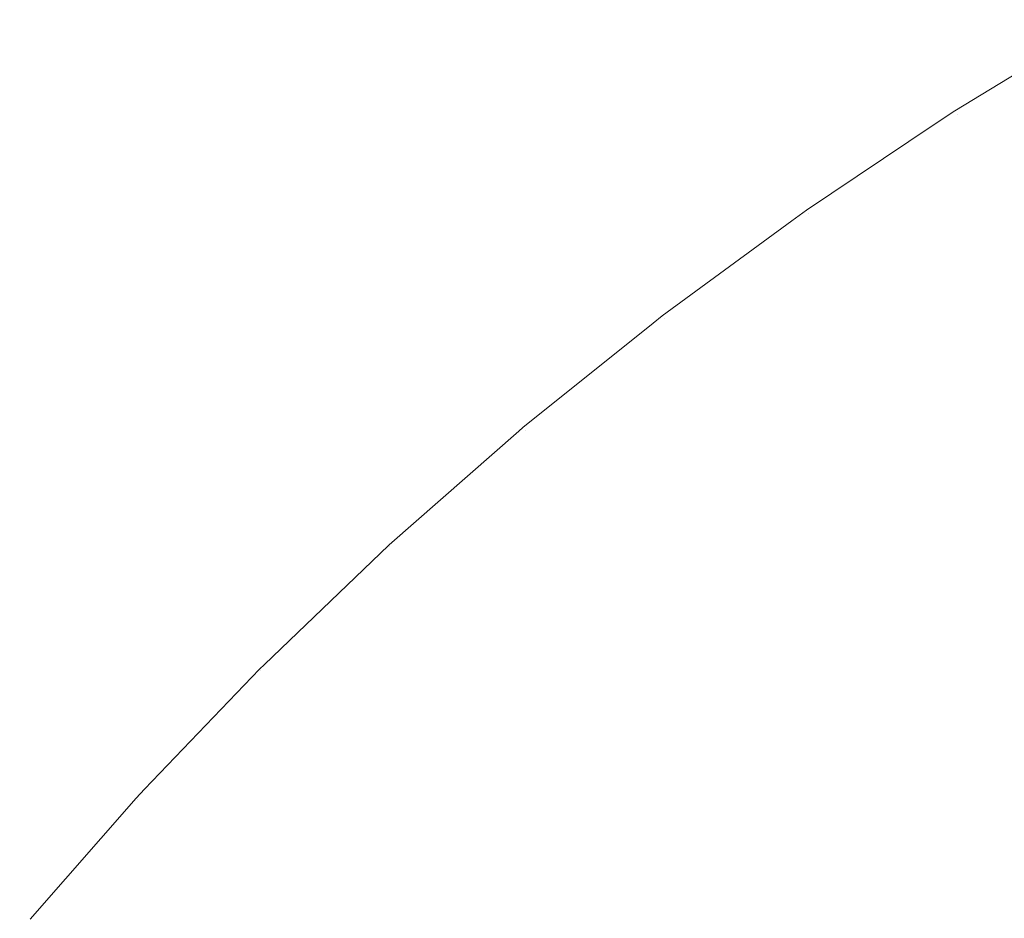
# Model space of a CAD drawing. Header units: centimetres. Extents: x -26 to 27.3, y -25.3 to -23.5.
# Tile 36 of 200: x -25.9672 to -25.9432, y -23.4953 to -23.4733. Entities that reach past the tile are written whole.
import ezdxf

# ---------------------------------------------------------------- set-up
doc = ezdxf.new("R2010")
doc.units = ezdxf.units.CM
doc.header["$LTSCALE"] = 2.54
doc.layers.add('Lucido design-1', color=7, linetype='Continuous')

# ---------------------------------------------------------------- blocks, each defined once
blk = doc.blocks.new('Gruppo-4-1')
at = {"color": 7, "linetype": 'Continuous', "lineweight": 9}
for points, invisible_edges in [([(-25.941309, -23.473687, -349.382667), (-25.944377, -23.475549, -349.382667), (-25.944352, -23.475589, -349.379592), (-25.940623, -23.473326, -349.379592)], 14), ([(-25.940599, -23.473368, -349.987027), (-25.944326, -23.475629, -349.987027), (-25.944377, -23.475549, -349.982667), (-25.941309, -23.473687, -349.982667)], 11), ([(-25.944237, -23.475769, -349.375446), (-25.940516, -23.473511, -349.375446), (-25.940623, -23.473326, -349.379592), (-25.944352, -23.475589, -349.379592)], 15), ([(-25.944326, -23.475629, -349.987027), (-25.940599, -23.473368, -349.987027), (-25.940466, -23.473598, -349.991159), (-25.944183, -23.475854, -349.991159)], 15), ([(-25.944377, -23.475549, -349.382667), (-25.941309, -23.473687, -349.382667), (-25.941309, -23.473687, -349.982667), (-25.944377, -23.475549, -349.982667)], 10), ([(-25.944029, -23.476095, -349.37131), (-25.940323, -23.473846, -349.37131), (-25.940516, -23.473511, -349.375446), (-25.944237, -23.475769, -349.375446)], 15), ([(-25.944183, -23.475854, -349.991159), (-25.940466, -23.473598, -349.991159), (-25.940248, -23.473976, -349.995273), (-25.943948, -23.476222, -349.995273)], 15), ([(-25.943729, -23.476565, -349.367189), (-25.940044, -23.474329, -349.367189), (-25.940323, -23.473846, -349.37131), (-25.944029, -23.476095, -349.37131)], 15), ([(-25.943948, -23.476222, -349.995273), (-25.940248, -23.473976, -349.995273), (-25.939945, -23.474501, -349.999363), (-25.943623, -23.476733, -349.999363)], 15), ([(-25.943337, -23.47718, -349.363092), (-25.93968, -23.474961, -349.363092), (-25.940044, -23.474329, -349.367189), (-25.943729, -23.476565, -349.367189)], 15), ([(-25.943623, -23.476733, -349.999363), (-25.939945, -23.474501, -349.999363), (-25.939558, -23.475171, -350.00342), (-25.943207, -23.477385, -350.00342)], 15), ([(-25.942854, -23.47794, -349.359025), (-25.93923, -23.475741, -349.359025), (-25.93968, -23.474961, -349.363092), (-25.943337, -23.47718, -349.363092)], 15), ([(-25.943207, -23.477385, -350.00342), (-25.939558, -23.475171, -350.00342), (-25.939089, -23.475985, -350.007438), (-25.942702, -23.478177, -350.007438)], 15), ([(-25.944883, -23.475887, -349.382667), (-25.948005, -23.477973, -349.382667), (-25.947978, -23.478012, -349.379592), (-25.944352, -23.475589, -349.379592)], 14), ([(-25.947855, -23.478187, -349.375446), (-25.944237, -23.475769, -349.375446), (-25.944352, -23.475589, -349.379592), (-25.947978, -23.478012, -349.379592)], 15), ([(-25.944352, -23.475589, -349.379592), (-25.944377, -23.475549, -349.382667), (-25.944883, -23.475887, -349.382667)], 9), ([(-25.944377, -23.475549, -349.982667), (-25.944883, -23.475887, -349.982667), (-25.944883, -23.475887, -349.382667), (-25.944377, -23.475549, -349.382667)], 10), ([(-25.944883, -23.475887, -349.982667), (-25.944377, -23.475549, -349.982667), (-25.944326, -23.475629, -349.987027)], 10), ([(-25.944326, -23.475629, -349.987027), (-25.94795, -23.478051, -349.987027), (-25.948005, -23.477973, -349.982667), (-25.944883, -23.475887, -349.982667)], 11), ([(-25.94795, -23.478051, -349.987027), (-25.944326, -23.475629, -349.987027), (-25.944183, -23.475854, -349.991159), (-25.947797, -23.478269, -349.991159)], 15), ([(-25.947634, -23.478503, -349.37131), (-25.944029, -23.476095, -349.37131), (-25.944237, -23.475769, -349.375446), (-25.947855, -23.478187, -349.375446)], 15), ([(-25.947797, -23.478269, -349.991159), (-25.944183, -23.475854, -349.991159), (-25.943948, -23.476222, -349.995273), (-25.947547, -23.478626, -349.995273)], 15), ([(-25.948005, -23.477973, -349.382667), (-25.944883, -23.475887, -349.382667), (-25.944883, -23.475887, -349.982667), (-25.948005, -23.477973, -349.982667)], 10), ([(-25.947313, -23.47896, -349.367189), (-25.943729, -23.476565, -349.367189), (-25.944029, -23.476095, -349.37131), (-25.947634, -23.478503, -349.37131)], 15), ([(-25.947547, -23.478626, -349.995273), (-25.943948, -23.476222, -349.995273), (-25.943623, -23.476733, -349.999363), (-25.9472, -23.479123, -349.999363)], 15), ([(-25.946895, -23.479558, -349.363092), (-25.943337, -23.47718, -349.363092), (-25.943729, -23.476565, -349.367189), (-25.947313, -23.47896, -349.367189)], 15), ([(-25.9472, -23.479123, -349.999363), (-25.943623, -23.476733, -349.999363), (-25.943207, -23.477385, -350.00342), (-25.946756, -23.479756, -350.00342)], 15), ([(-25.946379, -23.480295, -349.359025), (-25.942854, -23.47794, -349.359025), (-25.943337, -23.47718, -349.363092), (-25.946895, -23.479558, -349.363092)], 15), ([(-25.946756, -23.479756, -350.00342), (-25.943207, -23.477385, -350.00342), (-25.942702, -23.478177, -350.007438), (-25.946217, -23.480526, -350.007438)], 15), ([(-25.948364, -23.478236, -349.382667), (-25.951523, -23.480553, -349.382667), (-25.951494, -23.48059, -349.379592), (-25.947978, -23.478012, -349.379592)], 14), ([(-25.951364, -23.48076, -349.375446), (-25.947855, -23.478187, -349.375446), (-25.947978, -23.478012, -349.379592), (-25.951494, -23.48059, -349.379592)], 15), ([(-25.947978, -23.478012, -349.379592), (-25.948005, -23.477973, -349.382667), (-25.948364, -23.478236, -349.382667)], 9), ([(-25.948005, -23.477973, -349.982667), (-25.948364, -23.478236, -349.982667), (-25.948364, -23.478236, -349.382667), (-25.948005, -23.477973, -349.382667)], 10), ([(-25.948364, -23.478236, -349.982667), (-25.948005, -23.477973, -349.982667), (-25.94795, -23.478051, -349.987027)], 10), ([(-25.945765, -23.481171, -349.354995), (-25.942279, -23.478842, -349.354995), (-25.942854, -23.47794, -349.359025), (-25.946379, -23.480295, -349.359025)], 15), ([(-25.94795, -23.478051, -349.987027), (-25.951465, -23.480628, -349.987027), (-25.951523, -23.480553, -349.982667), (-25.948364, -23.478236, -349.982667)], 11), ([(-25.951523, -23.480553, -349.382667), (-25.948364, -23.478236, -349.382667), (-25.948364, -23.478236, -349.982667), (-25.951523, -23.480553, -349.982667)], 10), ([(-25.951465, -23.480628, -349.987027), (-25.94795, -23.478051, -349.987027), (-25.947797, -23.478269, -349.991159), (-25.951303, -23.480839, -349.991159)], 15), ([(-25.951129, -23.481066, -349.37131), (-25.947634, -23.478503, -349.37131), (-25.947855, -23.478187, -349.375446), (-25.951364, -23.48076, -349.375446)], 15), ([(-25.951303, -23.480839, -349.991159), (-25.947797, -23.478269, -349.991159), (-25.947547, -23.478626, -349.995273), (-25.951037, -23.481186, -349.995273)], 15), ([(-25.946217, -23.480526, -350.007438), (-25.942702, -23.478177, -350.007438), (-25.942109, -23.479108, -350.011411), (-25.945584, -23.48143, -350.011411)], 15), ([(-25.95079, -23.481509, -349.367189), (-25.947313, -23.47896, -349.367189), (-25.947634, -23.478503, -349.37131), (-25.951129, -23.481066, -349.37131)], 15), ([(-25.951037, -23.481186, -349.995273), (-25.947547, -23.478626, -349.995273), (-25.9472, -23.479123, -349.999363), (-25.950669, -23.481666, -349.999363)], 15), ([(-25.950345, -23.482087, -349.363092), (-25.946895, -23.479558, -349.363092), (-25.947313, -23.47896, -349.367189), (-25.95079, -23.481509, -349.367189)], 15), ([(-25.945055, -23.482186, -349.35101), (-25.941614, -23.479886, -349.35101), (-25.942279, -23.478842, -349.354995), (-25.945765, -23.481171, -349.354995)], 15), ([(-25.950669, -23.481666, -349.999363), (-25.9472, -23.479123, -349.999363), (-25.946756, -23.479756, -350.00342), (-25.950198, -23.48228, -350.00342)], 15), ([(-25.945584, -23.48143, -350.011411), (-25.942109, -23.479108, -350.011411), (-25.94143, -23.480175, -350.015332), (-25.944858, -23.482466, -350.015332)], 15), ([(-25.949797, -23.482802, -349.359025), (-25.946379, -23.480295, -349.359025), (-25.946895, -23.479558, -349.363092), (-25.950345, -23.482087, -349.363092)], 15), ([(-25.950198, -23.48228, -350.00342), (-25.946756, -23.479756, -350.00342), (-25.946217, -23.480526, -350.007438), (-25.949626, -23.483025, -350.007438)], 15), ([(-25.944249, -23.483336, -349.347077), (-25.940859, -23.481071, -349.347077), (-25.941614, -23.479886, -349.35101), (-25.945055, -23.482186, -349.35101)], 15), ([(-25.944858, -23.482466, -350.015332), (-25.94143, -23.480175, -350.015332), (-25.940664, -23.481377, -350.019194), (-25.944041, -23.483633, -350.019194)], 15), ([(-25.949146, -23.483651, -349.354995), (-25.945765, -23.481171, -349.354995), (-25.946379, -23.480295, -349.359025), (-25.949797, -23.482802, -349.359025)], 15), ([(-25.951747, -23.480733, -349.382667), (-25.954926, -23.483284, -349.382667), (-25.954895, -23.48332, -349.379592), (-25.951494, -23.48059, -349.379592)], 14), ([(-25.951465, -23.480628, -349.987027), (-25.954865, -23.483356, -349.987027), (-25.954926, -23.483284, -349.982667), (-25.951747, -23.480733, -349.982667)], 11), ([(-25.954758, -23.483483, -349.375446), (-25.951364, -23.48076, -349.375446), (-25.951494, -23.48059, -349.379592), (-25.954895, -23.48332, -349.379592)], 15), ([(-25.954865, -23.483356, -349.987027), (-25.951465, -23.480628, -349.987027), (-25.951303, -23.480839, -349.991159), (-25.954694, -23.48356, -349.991159)], 15), ([(-25.951494, -23.48059, -349.379592), (-25.951523, -23.480553, -349.382667), (-25.951747, -23.480733, -349.382667)], 9), ([(-25.951523, -23.480553, -349.982667), (-25.951747, -23.480733, -349.982667), (-25.951747, -23.480733, -349.382667), (-25.951523, -23.480553, -349.382667)], 10), ([(-25.951747, -23.480733, -349.982667), (-25.951523, -23.480553, -349.982667), (-25.951465, -23.480628, -349.987027)], 10), ([(-25.949626, -23.483025, -350.007438), (-25.946217, -23.480526, -350.007438), (-25.945584, -23.48143, -350.011411), (-25.948954, -23.483901, -350.011411)], 15), ([(-25.954926, -23.483284, -349.382667), (-25.951747, -23.480733, -349.382667), (-25.951747, -23.480733, -349.982667), (-25.954926, -23.483284, -349.982667)], 10), ([(-25.95451, -23.483779, -349.37131), (-25.951129, -23.481066, -349.37131), (-25.951364, -23.48076, -349.375446), (-25.954758, -23.483483, -349.375446)], 15), ([(-25.954694, -23.48356, -349.991159), (-25.951303, -23.480839, -349.991159), (-25.951037, -23.481186, -349.995273), (-25.954413, -23.483895, -349.995273)], 15), ([(-25.954151, -23.484207, -349.367189), (-25.95079, -23.481509, -349.367189), (-25.951129, -23.481066, -349.37131), (-25.95451, -23.483779, -349.37131)], 15), ([(-25.943349, -23.484622, -349.343202), (-25.940016, -23.482395, -349.343202), (-25.940859, -23.481071, -349.347077), (-25.944249, -23.483336, -349.347077)], 15), ([(-25.954413, -23.483895, -349.995273), (-25.951037, -23.481186, -349.995273), (-25.950669, -23.481666, -349.999363), (-25.954024, -23.484359, -349.999363)], 15), ([(-25.948392, -23.484633, -349.35101), (-25.945055, -23.482186, -349.35101), (-25.945765, -23.481171, -349.354995), (-25.949146, -23.483651, -349.354995)], 15), ([(-25.944041, -23.483633, -350.019194), (-25.940664, -23.481377, -350.019194), (-25.939815, -23.48271, -350.02299), (-25.943135, -23.484928, -350.02299)], 15), ([(-25.953682, -23.484766, -349.363092), (-25.950345, -23.482087, -349.363092), (-25.95079, -23.481509, -349.367189), (-25.954151, -23.484207, -349.367189)], 15), ([(-25.948954, -23.483901, -350.011411), (-25.945584, -23.48143, -350.011411), (-25.944858, -23.482466, -350.015332), (-25.948184, -23.484905, -350.015332)], 15), ([(-25.954024, -23.484359, -349.999363), (-25.950669, -23.481666, -349.999363), (-25.950198, -23.48228, -350.00342), (-25.953526, -23.484951, -350.00342)], 15), ([(-25.953104, -23.485455, -349.359025), (-25.949797, -23.482802, -349.359025), (-25.950345, -23.482087, -349.363092), (-25.953682, -23.484766, -349.363092)], 15), ([(-25.953526, -23.484951, -350.00342), (-25.950198, -23.48228, -350.00342), (-25.949626, -23.483025, -350.007438), (-25.952922, -23.485671, -350.007438)], 15), ([(-25.947537, -23.485747, -349.347077), (-25.944249, -23.483336, -349.347077), (-25.945055, -23.482186, -349.35101), (-25.948392, -23.484633, -349.35101)], 15), ([(-25.948184, -23.484905, -350.015332), (-25.944858, -23.482466, -350.015332), (-25.944041, -23.483633, -350.019194), (-25.947317, -23.486035, -350.019194)], 15), ([(-25.942356, -23.48604, -349.339392), (-25.939085, -23.483855, -349.339392), (-25.940016, -23.482395, -349.343202), (-25.943349, -23.484622, -349.343202)], 15), ([(-25.952416, -23.486275, -349.354995), (-25.949146, -23.483651, -349.354995), (-25.949797, -23.482802, -349.359025), (-25.953104, -23.485455, -349.359025)], 15), ([(-25.952922, -23.485671, -350.007438), (-25.949626, -23.483025, -350.007438), (-25.948954, -23.483901, -350.011411), (-25.952213, -23.486516, -350.011411)], 15), ([(-25.954895, -23.48332, -349.379592), (-25.954926, -23.483284, -349.382667), (-25.955026, -23.483371, -349.382667)], 9), ([(-25.954926, -23.483284, -349.982667), (-25.955026, -23.483371, -349.982667), (-25.955026, -23.483371, -349.382667), (-25.954926, -23.483284, -349.382667)], 10), ([(-25.955026, -23.483371, -349.982667), (-25.954926, -23.483284, -349.982667), (-25.954865, -23.483356, -349.987027)], 10), ([(-25.958174, -23.486195, -349.379592), (-25.954895, -23.48332, -349.379592), (-25.955026, -23.483371, -349.382667), (-25.958194, -23.486149, -349.382667)], 11), ([(-25.958194, -23.486149, -349.982667), (-25.955026, -23.483371, -349.982667), (-25.954865, -23.483356, -349.987027), (-25.958142, -23.48623, -349.987027)], 14), ([(-25.958194, -23.486149, -349.982667), (-25.958194, -23.486149, -349.382667), (-25.955026, -23.483371, -349.382667), (-25.955026, -23.483371, -349.982667)], 5), ([(-25.95803, -23.486353, -349.375446), (-25.954758, -23.483483, -349.375446), (-25.954895, -23.48332, -349.379592), (-25.958174, -23.486195, -349.379592)], 15), ([(-25.958142, -23.48623, -349.987027), (-25.954865, -23.483356, -349.987027), (-25.954694, -23.48356, -349.991159), (-25.957962, -23.486427, -349.991159)], 15), ([(-25.957769, -23.486637, -349.37131), (-25.95451, -23.483779, -349.37131), (-25.954758, -23.483483, -349.375446), (-25.95803, -23.486353, -349.375446)], 15), ([(-25.946582, -23.486992, -349.343202), (-25.943349, -23.484622, -349.343202), (-25.944249, -23.483336, -349.347077), (-25.947537, -23.485747, -349.347077)], 15), ([(-25.957962, -23.486427, -349.991159), (-25.954694, -23.48356, -349.991159), (-25.954413, -23.483895, -349.995273), (-25.957667, -23.486748, -349.995273)], 15), ([(-25.957392, -23.487049, -349.367189), (-25.954151, -23.484207, -349.367189), (-25.95451, -23.483779, -349.37131), (-25.957769, -23.486637, -349.37131)], 15), ([(-25.95162, -23.487223, -349.35101), (-25.948392, -23.484633, -349.35101), (-25.949146, -23.483651, -349.354995), (-25.952416, -23.486275, -349.354995)], 15), ([(-25.947317, -23.486035, -350.019194), (-25.944041, -23.483633, -350.019194), (-25.943135, -23.484928, -350.02299), (-25.946354, -23.487289, -350.02299)], 15), ([(-25.957667, -23.486748, -349.995273), (-25.954413, -23.483895, -349.995273), (-25.954024, -23.484359, -349.999363), (-25.957258, -23.487195, -349.999363)], 15), ([(-25.952213, -23.486516, -350.011411), (-25.948954, -23.483901, -350.011411), (-25.948184, -23.484905, -350.015332), (-25.9514, -23.487486, -350.015332)], 15), ([(-25.956899, -23.487587, -349.363092), (-25.953682, -23.484766, -349.363092), (-25.954151, -23.484207, -349.367189), (-25.957392, -23.487049, -349.367189)], 15), ([(-25.957258, -23.487195, -349.999363), (-25.954024, -23.484359, -349.999363), (-25.953526, -23.484951, -350.00342), (-25.956735, -23.487765, -350.00342)], 15), ([(-25.950717, -23.488299, -349.347077), (-25.947537, -23.485747, -349.347077), (-25.948392, -23.484633, -349.35101), (-25.95162, -23.487223, -349.35101)], 15), ([(-25.945528, -23.488366, -349.339392), (-25.942356, -23.48604, -349.339392), (-25.943349, -23.484622, -349.343202), (-25.946582, -23.486992, -349.343202)], 15), ([(-25.956291, -23.48825, -349.359025), (-25.953104, -23.485455, -349.359025), (-25.953682, -23.484766, -349.363092), (-25.956899, -23.487587, -349.363092)], 15), ([(-25.956735, -23.487765, -350.00342), (-25.953526, -23.484951, -350.00342), (-25.952922, -23.485671, -350.007438), (-25.9561, -23.488458, -350.007438)], 15), ([(-25.9514, -23.487486, -350.015332), (-25.948184, -23.484905, -350.015332), (-25.947317, -23.486035, -350.019194), (-25.950484, -23.488577, -350.019194)], 15), ([(-25.946354, -23.487289, -350.02299), (-25.943135, -23.484928, -350.02299), (-25.94214, -23.486348, -350.026716), (-25.945299, -23.488664, -350.026716)], 15), ([(-25.955568, -23.489039, -349.354995), (-25.952416, -23.486275, -349.354995), (-25.953104, -23.485455, -349.359025), (-25.956291, -23.48825, -349.359025)], 15), ([(-25.9561, -23.488458, -350.007438), (-25.952922, -23.485671, -350.007438), (-25.952213, -23.486516, -350.011411), (-25.955355, -23.489272, -350.011411)], 15), ([(-25.949708, -23.489501, -349.343202), (-25.946582, -23.486992, -349.343202), (-25.947537, -23.485747, -349.347077), (-25.950717, -23.488299, -349.347077)], 15), ([(-25.961324, -23.489211, -349.379592), (-25.958174, -23.486195, -349.379592), (-25.958206, -23.48616, -349.382667), (-25.961241, -23.489066, -349.382667)], 11), ([(-25.961173, -23.489362, -349.375446), (-25.95803, -23.486353, -349.375446), (-25.958174, -23.486195, -349.379592), (-25.961324, -23.489211, -349.379592)], 15), ([(-25.961241, -23.489066, -349.982667), (-25.958206, -23.48616, -349.982667), (-25.958142, -23.48623, -349.987027), (-25.96129, -23.489245, -349.987027)], 14), ([(-25.958206, -23.48616, -349.982667), (-25.961241, -23.489066, -349.982667), (-25.961241, -23.489066, -349.382667), (-25.958206, -23.48616, -349.382667)], 10), ([(-25.958194, -23.486149, -349.382667), (-25.958206, -23.48616, -349.382667), (-25.958174, -23.486195, -349.379592)], 10), ([(-25.958206, -23.48616, -349.382667), (-25.958194, -23.486149, -349.382667), (-25.958194, -23.486149, -349.982667), (-25.958206, -23.48616, -349.982667)], 10), ([(-25.958142, -23.48623, -349.987027), (-25.958206, -23.48616, -349.982667), (-25.958194, -23.486149, -349.982667)], 9), ([(-25.950484, -23.488577, -350.019194), (-25.947317, -23.486035, -350.019194), (-25.946354, -23.487289, -350.02299), (-25.949468, -23.489788, -350.02299)], 15), ([(-25.944377, -23.489866, -349.335655), (-25.941271, -23.487589, -349.335655), (-25.942356, -23.48604, -349.339392), (-25.945528, -23.488366, -349.339392)], 15), ([(-25.96129, -23.489245, -349.987027), (-25.958142, -23.48623, -349.987027), (-25.957962, -23.486427, -349.991159), (-25.961102, -23.489433, -349.991159)], 15), ([(-25.9609, -23.489635, -349.37131), (-25.957769, -23.486637, -349.37131), (-25.95803, -23.486353, -349.375446), (-25.961173, -23.489362, -349.375446)], 15), ([(-25.961102, -23.489433, -349.991159), (-25.957962, -23.486427, -349.991159), (-25.957667, -23.486748, -349.995273), (-25.960794, -23.489741, -349.995273)], 15), ([(-25.954731, -23.489952, -349.35101), (-25.95162, -23.487223, -349.35101), (-25.952416, -23.486275, -349.354995), (-25.955568, -23.489039, -349.354995)], 15), ([(-25.945299, -23.488664, -350.026716), (-25.94214, -23.486348, -350.026716), (-25.94106, -23.487891, -350.030363), (-25.944152, -23.490159, -350.030363)], 15), ([(-25.960506, -23.490029, -349.367189), (-25.957392, -23.487049, -349.367189), (-25.957769, -23.486637, -349.37131), (-25.9609, -23.489635, -349.37131)], 15), ([(-25.955355, -23.489272, -350.011411), (-25.952213, -23.486516, -350.011411), (-25.9514, -23.487486, -350.015332), (-25.9545, -23.490205, -350.015332)], 15), ([(-25.960794, -23.489741, -349.995273), (-25.957667, -23.486748, -349.995273), (-25.957258, -23.487195, -349.999363), (-25.960365, -23.49017, -349.999363)], 15), ([(-25.95999, -23.490545, -349.363092), (-25.956899, -23.487587, -349.363092), (-25.957392, -23.487049, -349.367189), (-25.960506, -23.490029, -349.367189)], 15), ([(-25.948595, -23.490828, -349.339392), (-25.945528, -23.488366, -349.339392), (-25.946582, -23.486992, -349.343202), (-25.949708, -23.489501, -349.343202)], 15), ([(-25.960365, -23.49017, -349.999363), (-25.957258, -23.487195, -349.999363), (-25.956735, -23.487765, -350.00342), (-25.959818, -23.490717, -350.00342)], 15), ([(-25.953782, -23.490988, -349.347077), (-25.950717, -23.488299, -349.347077), (-25.95162, -23.487223, -349.35101), (-25.954731, -23.489952, -349.35101)], 15), ([(-25.949468, -23.489788, -350.02299), (-25.946354, -23.487289, -350.02299), (-25.945299, -23.488664, -350.026716), (-25.948354, -23.491116, -350.026716)], 15), ([(-25.959353, -23.491182, -349.359025), (-25.956291, -23.48825, -349.359025), (-25.956899, -23.487587, -349.363092), (-25.95999, -23.490545, -349.363092)], 15), ([(-25.9545, -23.490205, -350.015332), (-25.9514, -23.487486, -350.015332), (-25.950484, -23.488577, -350.019194), (-25.953538, -23.491255, -350.019194)], 15), ([(-25.94313, -23.491491, -349.331997), (-25.940096, -23.489267, -349.331997), (-25.941271, -23.487589, -349.335655), (-25.944377, -23.489866, -349.335655)], 15), ([(-25.959818, -23.490717, -350.00342), (-25.956735, -23.487765, -350.00342), (-25.9561, -23.488458, -350.007438), (-25.959154, -23.491381, -350.007438)], 15), ([(-25.944152, -23.490159, -350.030363), (-25.94106, -23.487891, -350.030363), (-25.939896, -23.489554, -350.033928), (-25.942917, -23.491769, -350.033928)], 15), ([(-25.958597, -23.491938, -349.354995), (-25.955568, -23.489039, -349.354995), (-25.956291, -23.48825, -349.359025), (-25.959353, -23.491182, -349.359025)], 15), ([(-25.952722, -23.492145, -349.343202), (-25.949708, -23.489501, -349.343202), (-25.950717, -23.488299, -349.347077), (-25.953782, -23.490988, -349.347077)], 15), ([(-25.94738, -23.492277, -349.335655), (-25.944377, -23.489866, -349.335655), (-25.945528, -23.488366, -349.339392), (-25.948595, -23.490828, -349.339392)], 15), ([(-25.959154, -23.491381, -350.007438), (-25.9561, -23.488458, -350.007438), (-25.955355, -23.489272, -350.011411), (-25.958373, -23.492162, -350.011411)], 15), ([(-25.953538, -23.491255, -350.019194), (-25.950484, -23.488577, -350.019194), (-25.949468, -23.489788, -350.02299), (-25.95247, -23.49242, -350.02299)], 15), ([(-25.948354, -23.491116, -350.026716), (-25.945299, -23.488664, -350.026716), (-25.944152, -23.490159, -350.030363), (-25.947143, -23.492559, -350.030363)], 15), ([(-25.961241, -23.489066, -349.382667), (-25.961358, -23.489177, -349.382667), (-25.961324, -23.489211, -349.379592)], 10), ([(-25.961358, -23.489177, -349.382667), (-25.961241, -23.489066, -349.382667), (-25.961241, -23.489066, -349.982667), (-25.961358, -23.489177, -349.982667)], 10), ([(-25.96129, -23.489245, -349.987027), (-25.961358, -23.489177, -349.982667), (-25.961241, -23.489066, -349.982667)], 9), ([(-25.957721, -23.492814, -349.35101), (-25.954731, -23.489952, -349.35101), (-25.955568, -23.489039, -349.354995), (-25.958597, -23.491938, -349.354995)], 15), ([(-25.96434, -23.492361, -349.379592), (-25.961324, -23.489211, -349.379592), (-25.961358, -23.489177, -349.382667), (-25.964166, -23.49211, -349.382667)], 11), ([(-25.964182, -23.492505, -349.375446), (-25.961173, -23.489362, -349.375446), (-25.961324, -23.489211, -349.379592), (-25.96434, -23.492361, -349.379592)], 15), ([(-25.964166, -23.49211, -349.982667), (-25.961358, -23.489177, -349.982667), (-25.96129, -23.489245, -349.987027), (-25.964305, -23.492393, -349.987027)], 14), ([(-25.964305, -23.492393, -349.987027), (-25.96129, -23.489245, -349.987027), (-25.961102, -23.489433, -349.991159), (-25.964108, -23.492573, -349.991159)], 15), ([(-25.961358, -23.489177, -349.982667), (-25.964166, -23.49211, -349.982667), (-25.964166, -23.49211, -349.382667), (-25.961358, -23.489177, -349.382667)], 10), ([(-25.958373, -23.492162, -350.011411), (-25.955355, -23.489272, -350.011411), (-25.9545, -23.490205, -350.015332), (-25.957479, -23.493056, -350.015332)], 15), ([(-25.963898, -23.492766, -349.37131), (-25.9609, -23.489635, -349.37131), (-25.961173, -23.489362, -349.375446), (-25.964182, -23.492505, -349.375446)], 15), ([(-25.964108, -23.492573, -349.991159), (-25.961102, -23.489433, -349.991159), (-25.960794, -23.489741, -349.995273), (-25.963787, -23.492868, -349.995273)], 15), ([(-25.951553, -23.493421, -349.339392), (-25.948595, -23.490828, -349.339392), (-25.949708, -23.489501, -349.343202), (-25.952722, -23.492145, -349.343202)], 15), ([(-25.963486, -23.493143, -349.367189), (-25.960506, -23.490029, -349.367189), (-25.9609, -23.489635, -349.37131), (-25.963898, -23.492766, -349.37131)], 15), ([(-25.963787, -23.492868, -349.995273), (-25.960794, -23.489741, -349.995273), (-25.960365, -23.49017, -349.999363), (-25.96334, -23.493277, -349.999363)], 15), ([(-25.95247, -23.49242, -350.02299), (-25.949468, -23.489788, -350.02299), (-25.948354, -23.491116, -350.026716), (-25.951299, -23.493698, -350.026716)], 15), ([(-25.962948, -23.493636, -349.363092), (-25.95999, -23.490545, -349.363092), (-25.960506, -23.490029, -349.367189), (-25.963486, -23.493143, -349.367189)], 15), ([(-25.956728, -23.493807, -349.347077), (-25.953782, -23.490988, -349.347077), (-25.954731, -23.489952, -349.35101), (-25.957721, -23.492814, -349.35101)], 15), ([(-25.946063, -23.493845, -349.331997), (-25.94313, -23.491491, -349.331997), (-25.944377, -23.489866, -349.335655), (-25.94738, -23.492277, -349.335655)], 15), ([(-25.96334, -23.493277, -349.999363), (-25.960365, -23.49017, -349.999363), (-25.959818, -23.490717, -350.00342), (-25.96277, -23.4938, -350.00342)], 15), ([(-25.957479, -23.493056, -350.015332), (-25.9545, -23.490205, -350.015332), (-25.953538, -23.491255, -350.019194), (-25.956472, -23.494063, -350.019194)], 15), ([(-25.947143, -23.492559, -350.030363), (-25.944152, -23.490159, -350.030363), (-25.942917, -23.491769, -350.033928), (-25.945838, -23.494114, -350.033928)], 15), ([(-25.962285, -23.494244, -349.359025), (-25.959353, -23.491182, -349.359025), (-25.95999, -23.490545, -349.363092), (-25.962948, -23.493636, -349.363092)], 15), ([(-25.96277, -23.4938, -350.00342), (-25.959818, -23.490717, -350.00342), (-25.959154, -23.491381, -350.007438), (-25.962077, -23.494435, -350.007438)], 15), ([(-25.955618, -23.494917, -349.343202), (-25.952722, -23.492145, -349.343202), (-25.953782, -23.490988, -349.347077), (-25.956728, -23.493807, -349.347077)], 15), ([(-25.950275, -23.494816, -349.335655), (-25.94738, -23.492277, -349.335655), (-25.948595, -23.490828, -349.339392), (-25.951553, -23.493421, -349.339392)], 15), ([(-25.961496, -23.494967, -349.354995), (-25.958597, -23.491938, -349.354995), (-25.959353, -23.491182, -349.359025), (-25.962285, -23.494244, -349.359025)], 15), ([(-25.951299, -23.493698, -350.026716), (-25.948354, -23.491116, -350.026716), (-25.947143, -23.492559, -350.030363), (-25.950026, -23.495087, -350.030363)], 15), ([(-25.962077, -23.494435, -350.007438), (-25.959154, -23.491381, -350.007438), (-25.958373, -23.492162, -350.011411), (-25.961263, -23.49518, -350.011411)], 15), ([(-25.956472, -23.494063, -350.019194), (-25.953538, -23.491255, -350.019194), (-25.95247, -23.49242, -350.02299), (-25.955354, -23.495181, -350.02299)], 15), ([(-25.944648, -23.495532, -349.328425), (-25.94179, -23.493238, -349.328425), (-25.94313, -23.491491, -349.331997), (-25.946063, -23.493845, -349.331997)], 15), ([(-25.960583, -23.495804, -349.35101), (-25.957721, -23.492814, -349.35101), (-25.958597, -23.491938, -349.354995), (-25.961496, -23.494967, -349.354995)], 15), ([(-25.945838, -23.494114, -350.033928), (-25.942917, -23.491769, -350.033928), (-25.941594, -23.493492, -350.037403), (-25.944442, -23.495778, -350.037403)], 15), ([(-25.964166, -23.49211, -349.382667), (-25.964375, -23.492329, -349.382667), (-25.96434, -23.492361, -349.379592)], 10), ([(-25.964375, -23.492329, -349.382667), (-25.964166, -23.49211, -349.382667), (-25.964166, -23.49211, -349.982667), (-25.964375, -23.492329, -349.982667)], 10), ([(-25.964305, -23.492393, -349.987027), (-25.964375, -23.492329, -349.982667), (-25.964166, -23.49211, -349.982667)], 9), ([(-25.961263, -23.49518, -350.011411), (-25.958373, -23.492162, -350.011411), (-25.957479, -23.493056, -350.015332), (-25.96033, -23.496035, -350.015332)], 15), ([(-25.954394, -23.496141, -349.339392), (-25.951553, -23.493421, -349.339392), (-25.952722, -23.492145, -349.343202), (-25.955618, -23.494917, -349.343202)], 15), ([(-25.967215, -23.49564, -349.379592), (-25.96434, -23.492361, -349.379592), (-25.964375, -23.492329, -349.382667), (-25.966962, -23.495279, -349.382667)], 11), ([(-25.967051, -23.495777, -349.375446), (-25.964182, -23.492505, -349.375446), (-25.96434, -23.492361, -349.379592), (-25.967215, -23.49564, -349.379592)], 15), ([(-25.966962, -23.495279, -349.982667), (-25.964375, -23.492329, -349.982667), (-25.964305, -23.492393, -349.987027), (-25.967179, -23.49567, -349.987027)], 14), ([(-25.967179, -23.49567, -349.987027), (-25.964305, -23.492393, -349.987027), (-25.964108, -23.492573, -349.991159), (-25.966975, -23.495841, -349.991159)], 15), ([(-25.964375, -23.492329, -349.982667), (-25.966962, -23.495279, -349.982667), (-25.966962, -23.495279, -349.382667), (-25.964375, -23.492329, -349.382667)], 10), ([(-25.955354, -23.495181, -350.02299), (-25.95247, -23.49242, -350.02299), (-25.951299, -23.493698, -350.026716), (-25.954128, -23.496407, -350.026716)], 15), ([(-25.948891, -23.496325, -349.331997), (-25.946063, -23.493845, -349.331997), (-25.94738, -23.492277, -349.335655), (-25.950275, -23.494816, -349.335655)], 15), ([(-25.966756, -23.496025, -349.37131), (-25.963898, -23.492766, -349.37131), (-25.964182, -23.492505, -349.375446), (-25.967051, -23.495777, -349.375446)], 15), ([(-25.966975, -23.495841, -349.991159), (-25.964108, -23.492573, -349.991159), (-25.963787, -23.492868, -349.995273), (-25.96664, -23.496122, -349.995273)], 15), ([(-25.950026, -23.495087, -350.030363), (-25.947143, -23.492559, -350.030363), (-25.945838, -23.494114, -350.033928), (-25.948655, -23.496584, -350.033928)], 15), ([(-25.966328, -23.496384, -349.367189), (-25.963486, -23.493143, -349.367189), (-25.963898, -23.492766, -349.37131), (-25.966756, -23.496025, -349.37131)], 15), ([(-25.96664, -23.496122, -349.995273), (-25.963787, -23.492868, -349.995273), (-25.96334, -23.493277, -349.999363), (-25.966176, -23.496511, -349.999363)], 15), ([(-25.959547, -23.496752, -349.347077), (-25.956728, -23.493807, -349.347077), (-25.957721, -23.492814, -349.35101), (-25.960583, -23.495804, -349.35101)], 15), ([(-25.965769, -23.496853, -349.363092), (-25.962948, -23.493636, -349.363092), (-25.963486, -23.493143, -349.367189), (-25.966328, -23.496384, -349.367189)], 15), ([(-25.96033, -23.496035, -350.015332), (-25.957479, -23.493056, -350.015332), (-25.956472, -23.494063, -350.019194), (-25.95928, -23.496997, -350.019194)], 15), ([(-25.966176, -23.496511, -349.999363), (-25.96334, -23.493277, -349.999363), (-25.96277, -23.4938, -350.00342), (-25.965584, -23.497009, -350.00342)], 15), ([(-25.943136, -23.497334, -349.324944), (-25.940358, -23.495104, -349.324944), (-25.94179, -23.493238, -349.328425), (-25.944648, -23.495532, -349.328425)], 15), ([(-25.96508, -23.497431, -349.359025), (-25.962285, -23.494244, -349.359025), (-25.962948, -23.493636, -349.363092), (-25.965769, -23.496853, -349.363092)], 15), ([(-25.953057, -23.497478, -349.335655), (-25.950275, -23.494816, -349.335655), (-25.951553, -23.493421, -349.339392), (-25.954394, -23.496141, -349.339392)], 15), ([(-25.944442, -23.495778, -350.037403), (-25.941594, -23.493492, -350.037403), (-25.940187, -23.495326, -350.040783), (-25.942956, -23.497548, -350.040783)], 15), ([(-25.965584, -23.497009, -350.00342), (-25.96277, -23.4938, -350.00342), (-25.962077, -23.494435, -350.007438), (-25.964864, -23.497613, -350.007438)], 15), ([(-25.95839, -23.497813, -349.343202), (-25.955618, -23.494917, -349.343202), (-25.956728, -23.493807, -349.347077), (-25.959547, -23.496752, -349.347077)], 15), ([(-25.954128, -23.496407, -350.026716), (-25.951299, -23.493698, -350.026716), (-25.950026, -23.495087, -350.030363), (-25.952796, -23.497739, -350.030363)], 15), ([(-25.947404, -23.497949, -349.328425), (-25.944648, -23.495532, -349.328425), (-25.946063, -23.493845, -349.331997), (-25.948891, -23.496325, -349.331997)], 15), ([(-25.95928, -23.496997, -350.019194), (-25.956472, -23.494063, -350.019194), (-25.955354, -23.495181, -350.02299), (-25.958115, -23.498065, -350.02299)], 15), ([(-25.948655, -23.496584, -350.033928), (-25.945838, -23.494114, -350.033928), (-25.944442, -23.495778, -350.037403), (-25.947187, -23.498185, -350.037403)], 15), ([(-25.96426, -23.498119, -349.354995), (-25.961496, -23.494967, -349.354995), (-25.962285, -23.494244, -349.359025), (-25.96508, -23.497431, -349.359025)], 15), ([(-25.964864, -23.497613, -350.007438), (-25.962077, -23.494435, -350.007438), (-25.961263, -23.49518, -350.011411), (-25.964019, -23.498322, -350.011411)], 15), ([(-25.951608, -23.498927, -349.331997), (-25.948891, -23.496325, -349.331997), (-25.950275, -23.494816, -349.335655), (-25.953057, -23.497478, -349.335655)], 15), ([(-25.963312, -23.498915, -349.35101), (-25.960583, -23.495804, -349.35101), (-25.961496, -23.494967, -349.354995), (-25.96426, -23.498119, -349.354995)], 15), ([(-25.957114, -23.498982, -349.339392), (-25.954394, -23.496141, -349.339392), (-25.955618, -23.494917, -349.343202), (-25.95839, -23.497813, -349.343202)], 15), ([(-25.952796, -23.497739, -350.030363), (-25.950026, -23.495087, -350.030363), (-25.948655, -23.496584, -350.033928), (-25.951361, -23.499174, -350.033928)], 15), ([(-25.964019, -23.498322, -350.011411), (-25.961263, -23.49518, -350.011411), (-25.96033, -23.496035, -350.015332), (-25.963049, -23.499135, -350.015332)], 15), ([(-25.958115, -23.498065, -350.02299), (-25.955354, -23.495181, -350.02299), (-25.954128, -23.496407, -350.026716), (-25.956837, -23.499236, -350.026716)], 15)]:
    blk.add_3dface(points, dxfattribs=dict(at, invisible_edges=invisible_edges))

msp = doc.modelspace()

# ---------------------------------------------------------------- block references
at = {"layer": 'Lucido design-1', "color": 7}
msp.add_blockref('Gruppo-4-1', (0, 0), dxfattribs=at)

doc.saveas('drawing.dxf')
